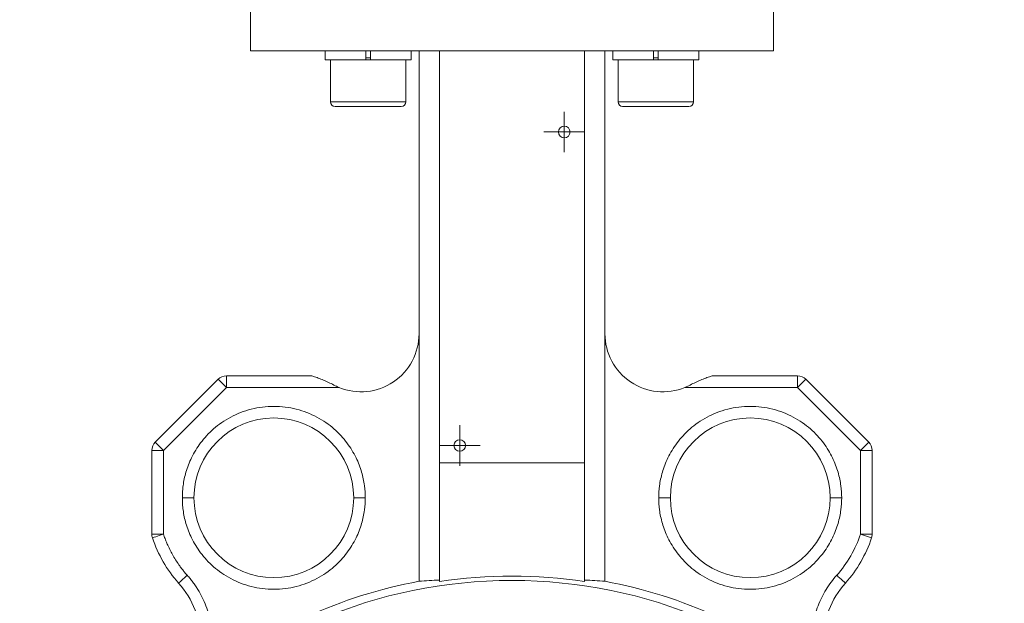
# Model space of a CAD drawing. Header units: millimetres. Extents: x 168 to 893, y 24 to 895.
# Tile 13 of 26: x 199 to 369, y 561 to 662. Entities that reach past the tile are written whole.
import ezdxf

# ---------------------------------------------------------------- set-up
doc = ezdxf.new("R2010")
doc.units = ezdxf.units.MM

# ---------------------------------------------------------------- blocks, each defined once
blk = doc.blocks.new('SW_CENTERMARKSYMBOL_4')
at = {"color": 0, "linetype": 'Continuous', "lineweight": 0}
for p, q in [((0, 2.5), (0, 3.5)), ((0, 0), (0, 2.5)), ((-2.5, 0), (-3.5, 0)), ((0, 0), (-2.5, 0)), ((0, 0), (0, -2.5)), ((0, 0), (2.5, 0)), ((2.5, 0), (3.5, 0)), ((0, -2.5), (0, -3.5))]:
    blk.add_line(p, q, dxfattribs=at)
blk = doc.blocks.new('SW_CENTERMARKSYMBOL_5')
at = {"color": 0, "linetype": 'Continuous', "lineweight": 0}
for p, q in [((0, 2.5), (0, 3.5)), ((0, 0), (0, 2.5)), ((-2.5, 0), (-3.5, 0)), ((0, 0), (-2.5, 0)), ((0, 0), (0, -2.5)), ((0, 0), (2.5, 0)), ((2.5, 0), (3.5, 0)), ((0, -2.5), (0, -3.5))]:
    blk.add_line(p, q, dxfattribs=at)

msp = doc.modelspace()

# ---------------------------------------------------------------- linework, layer by layer
at = {"color": 7, "linetype": 'Continuous', "lineweight": 15}
for p, q in [((239, 670.37), (239, 656.37)), ((329, 656.37), (329, 670.37)), ((239, 656.37), (329, 656.37)), ((251.85, 656.37), (251.85, 654.77)), ((258.85, 656.37), (258.85, 654.77)), ((259.65, 654.77), (259.65, 656.37)), ((266.65, 654.77), (266.65, 656.37)), ((268, 656.37), (268, 607.62)), ((271.5, 585.37), (271.5, 656.37)), ((296.5, 656.37), (296.5, 585.37)), ((300, 656.37), (300, 607.62)), ((301.35, 656.37), (301.35, 654.77)), ((308.35, 656.37), (308.35, 654.77)), ((309.15, 654.77), (309.15, 656.37)), ((316.15, 654.77), (316.15, 656.37)), ((258.85, 654.77), (251.85, 654.77)), ((252.75, 654.77), (252.75, 647.57)), ((259.65, 654.77), (258.85, 654.77)), ((266.65, 654.77), (259.65, 654.77)), ((265.75, 647.57), (265.75, 654.77)), ((308.35, 654.77), (301.35, 654.77)), ((302.25, 654.77), (302.25, 647.57)), ((309.15, 654.77), (308.35, 654.77)), ((316.15, 654.77), (309.15, 654.77)), ((315.25, 647.57), (315.25, 654.77)), ((259.25, 646.77), (253.55, 646.77)), ((264.95, 646.77), (259.25, 646.77)), ((308.75, 646.77), (303.05, 646.77)), ((314.45, 646.77), (308.75, 646.77)), ((268, 564.99), (268, 607.62)), ((300, 607.62), (300, 564.99)), ((234.83, 598.37), (234.83, 600.37)), ((234.83, 600.37), (249.22, 600.37)), ((318.78, 600.37), (333.17, 600.37)), ((222.59, 588.95), (233.42, 599.78)), ((234.83, 598.37), (224, 587.54)), ((233.42, 599.78), (234.83, 598.37)), ((254.22, 598.37), (234.83, 598.37)), ((313.78, 598.37), (333.17, 598.37)), ((333.17, 598.37), (334.59, 599.78)), ((333.17, 598.37), (344, 587.54)), ((334.59, 599.78), (345.42, 588.95)), ((224, 587.54), (222.59, 588.95)), ((345.42, 588.95), (344, 587.54)), ((222, 573.1), (222, 587.54)), ((224, 587.54), (224, 573.1)), ((344, 587.54), (344, 573.1)), ((344, 587.54), (346, 587.54)), ((346, 587.54), (346, 573.1)), ((296.5, 585.37), (271.5, 585.37)), ((271.5, 585.37), (271.5, 564.95)), ((296.5, 564.95), (296.5, 585.37)), ((224, 573.1), (222, 573.1)), ((346, 573.1), (344, 573.1)), ((345.9, 572.48), (344, 573.1))]:
    msp.add_line(p, q, dxfattribs=at)
at = {"color": 8, "linetype": 'Continuous', "lineweight": 15}
for p, q in [((258.85, 655.17), (259.65, 655.17)), ((308.35, 655.17), (309.15, 655.17)), ((252.75, 647.57), (259.25, 647.57)), ((259.25, 647.57), (265.75, 647.57)), ((302.25, 647.57), (308.75, 647.57)), ((308.75, 647.57), (315.25, 647.57))]:
    msp.add_line(p, q, dxfattribs=at)
at = {"color": 7, "linetype": 'Continuous', "lineweight": 15, "flags": 128}
for points in [[(333.17, 600.37), (333.17, 600.33), (333.17, 600.21), (333.17, 600.03), (333.17, 599.78), (333.17, 599.48), (333.17, 599.13), (333.17, 598.76), (333.17, 598.37)], [(222, 587.54), (222.04, 587.54), (222.15, 587.54), (222.34, 587.54), (222.59, 587.54), (222.89, 587.54), (223.24, 587.54), (223.61, 587.54), (224, 587.54)], [(224, 573.1), (223.63, 572.98), (223.27, 572.86), (222.95, 572.75), (222.66, 572.66), (222.42, 572.58), (222.25, 572.52), (222.14, 572.49), (222.1, 572.48)]]:
    msp.add_lwpolyline(points, dxfattribs=at)
at = {"color": 7, "linetype": 'Continuous', "lineweight": 15}
for centre, radius in [((293, 642.37), 1), ((275, 588.37), 1), ((284, 480.37), 84.75)]:
    msp.add_circle(centre, radius, dxfattribs=at)
for centre, radius, start, end in [((253.55, 647.57), 0.8, 180, 270), ((264.95, 647.57), 0.8, 270, 0), ((303.05, 647.57), 0.8, 180, 270), ((314.45, 647.57), 0.8, 270, 0), ((258, 607.62), 10, 247.7874, 360), ((310, 607.62), 10, 180, 292.2126), ((234.83, 598.37), 2, 90, 135), ((249.22, 598.37), 2, 71.8631, 90), ((318.78, 598.37), 2, 90, 108.1369), ((333.17, 598.37), 2, 45, 90), ((243, 579.36), 13.75, 0, 180), ((325.01, 579.36), 13.75, 0, 180), ((224, 587.54), 2, 135, 180), ((344, 587.54), 2, 360, 45), ((243, 579.36), 13.75, 180, 0), ((325.01, 579.36), 13.75, 180, 0), ((224, 573.1), 2, 180, 198.2364), ((344, 573.1), 2, 341.7636, 360), ((243, 579.36), 22, 198.2364, 221.8295), ((325.01, 579.36), 22, 318.1705, 341.7636), ((215.43, 554.68), 15, 0, 41.8295), ((284, 480.37), 86.12, 100.7068, 127.7851), ((284, 480.37), 85.5, 81.5936, 98.4064), ((284, 480.37), 86.12, 52.2149, 79.2932), ((352.58, 554.68), 15, 138.1705, 180)]:
    msp.add_arc(centre, radius, start, end, dxfattribs=at)
for centre, start_param, end_param in [((274.67, 480.37), 1.607959, 1.649017), ((293.33, 480.37), 1.492576, 1.533634)]:
    msp.add_ellipse(centre, major_axis=(85.39, 0), ratio=0.994017, start_param=start_param, end_param=end_param, dxfattribs=at)
for points, knots in [([(249.85, 600.27), (249.96, 600.23), (250.09, 600.18), (250.37, 600.09), (250.51, 600.04), (250.94, 599.88), (251.23, 599.76), (251.82, 599.52), (252.12, 599.38), (252.71, 599.1), (253.01, 598.95), (253.31, 598.79)], [0, 0, 0, 0, 0.125, 0.125, 0.25, 0.25, 0.5, 0.5, 0.75, 0.75, 1, 1, 1, 1]), ([(314.69, 598.79), (314.99, 598.95), (315.29, 599.1), (315.88, 599.38), (316.18, 599.51), (316.77, 599.76), (317.06, 599.88), (317.5, 600.04), (317.64, 600.09), (317.91, 600.18), (318.04, 600.23), (318.16, 600.27)], [0, 0, 0, 0, 0.25, 0.25, 0.5, 0.5, 0.75, 0.75, 0.875, 0.875, 1, 1, 1, 1]), ([(227.25, 579.36), (227.25, 579.48), (227.25, 579.71), (227.26, 580.06), (227.28, 580.41), (227.31, 580.76), (227.34, 581.1), (227.42, 581.73), (227.57, 582.62), (227.87, 583.82), (228.29, 585.04), (229.04, 586.77), (230.08, 588.48), (231.43, 590.09), (232.64, 591.27), (234.03, 592.35), (235.58, 593.3), (237.29, 594.08), (239.12, 594.67), (241.04, 595.03), (243, 595.15), (244.96, 595.03), (246.87, 594.67), (248.7, 594.08), (250.41, 593.3), (251.97, 592.35), (253.36, 591.27), (254.57, 590.09), (255.91, 588.48), (256.95, 586.77), (257.71, 585.04), (258.12, 583.82), (258.42, 582.62), (258.59, 581.61), (258.69, 580.76), (258.74, 580.06), (258.74, 579.59), (258.75, 579.36)], [0, 0, 0, 0, 0.007071, 0.014136, 0.021199, 0.028261, 0.035328, 0.042402, 0.066383, 0.090374, 0.117402, 0.14444, 0.204832, 0.237455, 0.271606, 0.307186, 0.344051, 0.382012, 0.42084, 0.460267, 0.500001, 0.539735, 0.579163, 0.61799, 0.655952, 0.692817, 0.728396, 0.762548, 0.795171, 0.855563, 0.88259, 0.909628, 0.933609, 0.9576, 0.971736, 0.98586, 1, 1, 1, 1]), ([(309.26, 579.36), (309.26, 580.02), (309.3, 580.71), (309.49, 582.19), (309.65, 582.96), (310.12, 584.58), (310.44, 585.41), (311.26, 587.11), (311.78, 587.97), (313.04, 589.65), (313.78, 590.47), (315.52, 591.98), (316.5, 592.68), (318.68, 593.84), (319.88, 594.31), (322.38, 594.94), (323.69, 595.11), (326.32, 595.11), (327.63, 594.94), (330.14, 594.31), (331.33, 593.84), (333.51, 592.68), (334.5, 591.98), (336.23, 590.47), (336.98, 589.65), (338.24, 587.97), (338.75, 587.11), (339.58, 585.41), (339.89, 584.58), (340.36, 582.96), (340.52, 582.19), (340.72, 580.71), (340.76, 580.02), (340.76, 579.36)], [0, 0, 0, 0, 0.0625, 0.0625, 0.125, 0.125, 0.1875, 0.1875, 0.25, 0.25, 0.3125, 0.3125, 0.375, 0.375, 0.4375, 0.4375, 0.5, 0.5, 0.5625, 0.5625, 0.625, 0.625, 0.6875, 0.6875, 0.75, 0.75, 0.8125, 0.8125, 0.875, 0.875, 0.9375, 0.9375, 1, 1, 1, 1]), ([(258.75, 579.36), (258.75, 579.24), (258.74, 579.01), (258.73, 578.66), (258.71, 578.31), (258.69, 577.96), (258.65, 577.62), (258.57, 576.99), (258.42, 576.1), (258.12, 574.9), (257.71, 573.68), (256.95, 571.95), (255.91, 570.25), (254.57, 568.63), (253.36, 567.45), (251.97, 566.37), (250.41, 565.42), (248.7, 564.64), (246.87, 564.05), (244.96, 563.69), (243, 563.57), (241.04, 563.69), (239.12, 564.05), (237.29, 564.64), (235.58, 565.42), (234.03, 566.37), (232.64, 567.45), (231.43, 568.63), (230.08, 570.25), (229.04, 571.95), (228.29, 573.68), (227.87, 574.9), (227.57, 576.1), (227.4, 577.11), (227.3, 577.96), (227.26, 578.66), (227.25, 579.13), (227.25, 579.36)], [0, 0, 0, 0, 0.007071, 0.014136, 0.021199, 0.028261, 0.035328, 0.042402, 0.066383, 0.090374, 0.117402, 0.14444, 0.204832, 0.237455, 0.271606, 0.307186, 0.344051, 0.382012, 0.42084, 0.460267, 0.500001, 0.539735, 0.579163, 0.61799, 0.655952, 0.692817, 0.728396, 0.762548, 0.795171, 0.855563, 0.88259, 0.909628, 0.933609, 0.9576, 0.971736, 0.98586, 1, 1, 1, 1]), ([(229.25, 579.36), (229.25, 579.36), (229.2, 579.36), (229.01, 579.36), (228.86, 579.36), (228.47, 579.36), (228.23, 579.36), (227.74, 579.36), (227.48, 579.36), (227.25, 579.36)], [0, 0, 0, 0, 0.25, 0.25, 0.5, 0.5, 0.75, 0.75, 1, 1, 1, 1]), ([(256.75, 579.36), (256.75, 579.36), (256.79, 579.36), (256.98, 579.36), (257.14, 579.36), (257.53, 579.36), (257.76, 579.36), (258.26, 579.36), (258.51, 579.36), (258.75, 579.36)], [0, 0, 0, 0, 0.25, 0.25, 0.5, 0.5, 0.75, 0.75, 1, 1, 1, 1]), ([(340.76, 579.36), (340.76, 578.7), (340.72, 578.01), (340.52, 576.53), (340.36, 575.76), (339.89, 574.14), (339.58, 573.31), (338.75, 571.61), (338.24, 570.75), (336.98, 569.07), (336.23, 568.25), (334.5, 566.74), (333.51, 566.04), (331.33, 564.88), (330.14, 564.41), (327.63, 563.78), (326.32, 563.61), (323.69, 563.61), (322.38, 563.78), (319.88, 564.41), (318.68, 564.88), (316.5, 566.04), (315.52, 566.74), (313.78, 568.25), (313.04, 569.07), (311.78, 570.75), (311.26, 571.61), (310.44, 573.31), (310.12, 574.14), (309.65, 575.76), (309.49, 576.53), (309.3, 578.01), (309.26, 578.7), (309.26, 579.36)], [0, 0, 0, 0, 0.0625, 0.0625, 0.125, 0.125, 0.1875, 0.1875, 0.25, 0.25, 0.3125, 0.3125, 0.375, 0.375, 0.4375, 0.4375, 0.5, 0.5, 0.5625, 0.5625, 0.625, 0.625, 0.6875, 0.6875, 0.75, 0.75, 0.8125, 0.8125, 0.875, 0.875, 0.9375, 0.9375, 1, 1, 1, 1]), ([(309.26, 579.36), (309.49, 579.36), (309.75, 579.36), (310.24, 579.36), (310.47, 579.36), (310.87, 579.36), (311.02, 579.36), (311.21, 579.36), (311.26, 579.36), (311.26, 579.36)], [0, 0, 0, 0, 0.25, 0.25, 0.5, 0.5, 0.75, 0.75, 1, 1, 1, 1]), ([(340.76, 579.36), (340.52, 579.36), (340.27, 579.36), (339.77, 579.36), (339.54, 579.36), (339.15, 579.36), (338.99, 579.36), (338.8, 579.36), (338.76, 579.36), (338.76, 579.36)], [0, 0, 0, 0, 0.25, 0.25, 0.5, 0.5, 0.75, 0.75, 1, 1, 1, 1]), ([(224, 573.1), (224.05, 572.97), (224.13, 572.71), (224.27, 572.33), (224.42, 571.94), (224.58, 571.56), (224.82, 571), (225.18, 570.25), (225.67, 569.35), (226.21, 568.47), (226.73, 567.71), (227.21, 567.07), (227.64, 566.54), (227.94, 566.19), (228.09, 566.02)], [0, 0, 0, 0, 0.04988, 0.099734, 0.149583, 0.199448, 0.249349, 0.374643, 0.500004, 0.625298, 0.750658, 0.833774, 0.916855, 1, 1, 1, 1]), ([(339.91, 566.02), (340.82, 567.04), (341.63, 568.16), (343.01, 570.54), (343.57, 571.81), (344, 573.1)], [0, 0, 0, 0, 0.5, 0.5, 1, 1, 1, 1]), ([(226.6, 564.69), (226.6, 564.69), (226.64, 564.72), (226.78, 564.85), (226.9, 564.95), (227.19, 565.21), (227.36, 565.37), (227.73, 565.7), (227.92, 565.86), (228.09, 566.02)], [0, 0, 0, 0, 0.25, 0.25, 0.5, 0.5, 0.75, 0.75, 1, 1, 1, 1]), ([(228.09, 566.02), (228.18, 565.93), (228.35, 565.73), (228.6, 565.44), (228.84, 565.14), (229.07, 564.83), (229.29, 564.52), (229.51, 564.21), (229.72, 563.88), (230.14, 563.22), (230.7, 562.2), (231.33, 560.76), (231.82, 559.27), (232.11, 558.01), (232.28, 556.99), (232.36, 556.22), (232.42, 555.45), (232.42, 554.94), (232.43, 554.68)], [0, 0, 0, 0, 0.031044, 0.062042, 0.093009, 0.123962, 0.154916, 0.185888, 0.216892, 0.247946, 0.373955, 0.500008, 0.626017, 0.75207, 0.814108, 0.876024, 0.937946, 1, 1, 1, 1]), ([(335.58, 554.68), (335.58, 555.7), (335.67, 556.72), (336.04, 558.76), (336.32, 559.78), (337.07, 561.73), (337.53, 562.67), (338.62, 564.44), (339.23, 565.27), (339.91, 566.02)], [0, 0, 0, 0, 0.25, 0.25, 0.5, 0.5, 0.75, 0.75, 1, 1, 1, 1]), ([(339.91, 566.02), (340.08, 565.86), (340.27, 565.7), (340.64, 565.37), (340.82, 565.21), (341.11, 564.95), (341.22, 564.85), (341.37, 564.72), (341.4, 564.69), (341.4, 564.69)], [0, 0, 0, 0, 0.25, 0.25, 0.5, 0.5, 0.75, 0.75, 1, 1, 1, 1])]:
    msp.add_open_spline(points, degree=3, knots=knots, dxfattribs=at)
for points in [[(253.31, 598.79), (253.61, 598.64), (253.91, 598.49), (254.22, 598.37)], [(313.78, 598.37), (314.09, 598.49), (314.4, 598.64), (314.69, 598.79)]]:
    msp.add_open_spline(points, degree=3, dxfattribs=at)

# ---------------------------------------------------------------- block references
at = {"color": 7, "linetype": 'Continuous', "lineweight": 0}
for name, p in [('SW_CENTERMARKSYMBOL_4', (293, 642.37)), ('SW_CENTERMARKSYMBOL_5', (275, 588.37))]:
    msp.add_blockref(name, p, dxfattribs=at)

doc.saveas('drawing.dxf')
